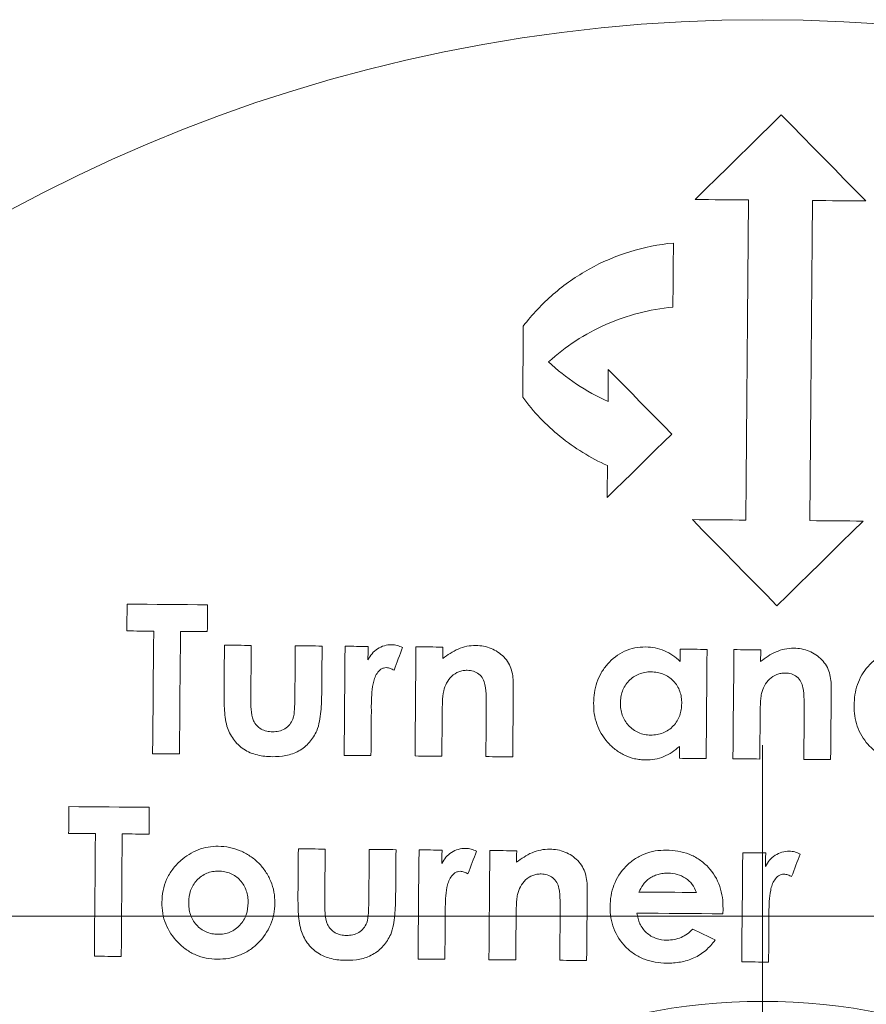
# Model space of a CAD drawing. Header units: millimetres. Extents: x 117 to 735, y -48 to 655.
# Tile 22 of 26: x 639 to 659, y 497 to 520. Entities that reach past the tile are written whole.
import ezdxf

# ---------------------------------------------------------------- set-up
doc = ezdxf.new("R2010")
doc.units = ezdxf.units.MM

# ---------------------------------------------------------------- blocks, each defined once
blk = doc.blocks.new('SW_CENTERMARKSYMBOL_6')
at = {"color": 0, "linetype": 'Continuous', "lineweight": 0}
blk.add_line((5, 0), (38.943, 0), dxfattribs=at)
blk = doc.blocks.new('SW_CENTERMARKSYMBOL_7')
at = {"color": 0, "linetype": 'Continuous', "lineweight": 0}
blk.add_line((0, 5), (0, 20), dxfattribs=at)

msp = doc.modelspace()

# ---------------------------------------------------------------- linework, layer by layer
at = {"color": 7, "linetype": 'Continuous', "lineweight": 15}
for p, q in [((647.483, 503.979), (647.482, 504.104)), ((656.798, 499.142), (656.797, 499.266))]:
    msp.add_line(p, q, dxfattribs=at)
at = {"color": 7, "linetype": 'Continuous', "lineweight": 15, "flags": 128}
for points in [[(657.086, 517.955), (656.835, 517.708), (656.584, 517.461), (656.332, 517.214), (656.08, 516.966), (655.828, 516.718), (655.575, 516.47), (655.322, 516.221), (655.069, 515.972)], [(659.069, 515.938), (658.82, 516.191), (658.571, 516.444), (658.323, 516.696), (658.075, 516.949), (657.827, 517.201), (657.58, 517.452), (657.333, 517.704), (657.086, 517.955)], [(655.069, 515.972), (655.225, 515.971), (655.381, 515.97), (655.538, 515.968), (655.694, 515.967), (655.85, 515.966), (656.006, 515.964), (656.163, 515.963), (656.319, 515.962)], [(656.319, 515.962), (656.311, 515.036), (656.303, 514.108), (656.294, 513.175), (656.286, 512.239), (656.278, 511.3), (656.27, 510.357), (656.262, 509.411), (656.253, 508.462)], [(657.753, 508.449), (657.762, 509.398), (657.77, 510.344), (657.778, 511.287), (657.786, 512.226), (657.794, 513.162), (657.803, 514.095), (657.811, 515.023), (657.819, 515.948)], [(657.819, 515.948), (657.975, 515.947), (658.131, 515.946), (658.287, 515.944), (658.444, 515.943), (658.6, 515.942), (658.756, 515.94), (658.912, 515.939), (659.069, 515.938)], [(654.547, 513.452), (654.548, 513.64), (654.55, 513.828), (654.552, 514.015), (654.553, 514.203), (654.555, 514.39), (654.557, 514.578), (654.558, 514.765), (654.56, 514.952)], [(651.043, 513.007), (651.041, 512.8), (651.039, 512.592), (651.037, 512.383), (651.036, 512.175), (651.034, 511.967), (651.032, 511.758), (651.03, 511.549), (651.028, 511.34)], [(653.034, 511.99), (653.033, 511.896), (653.032, 511.803), (653.032, 511.709), (653.031, 511.615), (653.03, 511.522), (653.029, 511.428), (653.028, 511.334), (653.027, 511.24)], [(654.521, 510.477), (654.334, 510.667), (654.148, 510.856), (653.962, 511.046), (653.776, 511.235), (653.59, 511.424), (653.405, 511.613), (653.219, 511.801), (653.034, 511.99)], [(653.008, 508.99), (653.197, 509.176), (653.387, 509.363), (653.576, 509.549), (653.765, 509.734), (653.954, 509.92), (654.143, 510.106), (654.332, 510.292), (654.521, 510.477)], [(653.014, 509.74), (653.014, 509.646), (653.013, 509.553), (653.012, 509.459), (653.011, 509.365), (653.01, 509.272), (653.009, 509.178), (653.009, 509.084), (653.008, 508.99)], [(655.003, 508.473), (655.25, 508.221), (655.498, 507.97), (655.745, 507.718), (655.993, 507.466), (656.241, 507.213), (656.489, 506.961), (656.737, 506.708), (656.986, 506.455)], [(656.253, 508.462), (656.097, 508.463), (655.941, 508.465), (655.785, 508.466), (655.628, 508.467), (655.472, 508.469), (655.316, 508.47), (655.16, 508.471), (655.003, 508.473)], [(656.986, 506.455), (657.239, 506.704), (657.491, 506.952), (657.744, 507.2), (657.996, 507.448), (658.248, 507.696), (658.5, 507.943), (658.752, 508.191), (659.003, 508.438)], [(659.003, 508.438), (658.847, 508.439), (658.691, 508.441), (658.535, 508.442), (658.378, 508.443), (658.222, 508.445), (658.066, 508.446), (657.91, 508.447), (657.753, 508.449)], [(641.761, 506.494), (641.76, 506.415), (641.76, 506.337), (641.759, 506.258), (641.758, 506.18), (641.758, 506.101), (641.757, 506.023), (641.756, 505.944), (641.756, 505.866)], [(643.646, 506.477), (643.41, 506.479), (643.174, 506.481), (642.938, 506.483), (642.702, 506.485), (642.467, 506.488), (642.231, 506.49), (641.996, 506.492), (641.761, 506.494)], [(643.64, 505.849), (643.641, 505.928), (643.641, 506.006), (643.642, 506.085), (643.643, 506.163), (643.643, 506.242), (643.644, 506.32), (643.645, 506.399), (643.646, 506.477)], [(641.756, 505.866), (641.834, 505.865), (641.912, 505.864), (641.991, 505.863), (642.07, 505.863), (642.148, 505.862), (642.227, 505.861), (642.305, 505.861), (642.384, 505.86)], [(642.384, 505.86), (642.381, 505.502), (642.377, 505.144), (642.374, 504.786), (642.371, 504.427), (642.368, 504.068), (642.365, 503.708), (642.362, 503.349), (642.359, 502.988)], [(642.987, 502.983), (642.99, 503.343), (642.993, 503.703), (642.996, 504.062), (642.999, 504.422), (643.002, 504.78), (643.006, 505.139), (643.009, 505.497), (643.012, 505.855)], [(643.012, 505.855), (643.09, 505.854), (643.169, 505.853), (643.247, 505.852), (643.326, 505.852), (643.404, 505.851), (643.483, 505.85), (643.561, 505.85), (643.64, 505.849)], [(644.041, 505.531), (644.04, 505.4), (644.039, 505.268), (644.038, 505.136), (644.037, 505.004), (644.035, 504.871), (644.034, 504.739), (644.033, 504.607), (644.032, 504.475)], [(644.669, 505.526), (644.591, 505.527), (644.512, 505.527), (644.434, 505.528), (644.355, 505.529), (644.277, 505.529), (644.198, 505.53), (644.12, 505.531), (644.041, 505.531)], [(644.659, 504.298), (644.66, 504.452), (644.661, 504.606), (644.663, 504.759), (644.664, 504.913), (644.665, 505.066), (644.667, 505.219), (644.668, 505.373), (644.669, 505.526)], [(645.701, 505.517), (645.7, 505.361), (645.699, 505.205), (645.697, 505.049), (645.696, 504.893), (645.695, 504.737), (645.693, 504.581), (645.692, 504.425), (645.69, 504.268)], [(646.33, 505.511), (646.251, 505.512), (646.172, 505.513), (646.094, 505.514), (646.015, 505.514), (645.937, 505.515), (645.858, 505.516), (645.78, 505.516), (645.701, 505.517)], [(646.32, 504.437), (646.321, 504.571), (646.322, 504.706), (646.324, 504.84), (646.325, 504.975), (646.326, 505.109), (646.327, 505.243), (646.328, 505.377), (646.33, 505.511)], [(646.868, 505.507), (646.865, 505.188), (646.862, 504.869), (646.86, 504.55), (646.857, 504.23), (646.854, 503.91), (646.851, 503.59), (646.848, 503.27), (646.846, 502.949)], [(647.406, 505.502), (647.339, 505.503), (647.272, 505.503), (647.204, 505.504), (647.137, 505.504), (647.07, 505.505), (647.003, 505.506), (646.935, 505.506), (646.868, 505.507)], [(647.404, 505.187), (647.404, 505.227), (647.404, 505.266), (647.405, 505.305), (647.405, 505.345), (647.405, 505.384), (647.406, 505.423), (647.406, 505.463), (647.406, 505.502)], [(648.014, 504.946), (648.039, 505.013), (648.064, 505.079), (648.089, 505.145), (648.114, 505.212), (648.139, 505.278), (648.164, 505.344), (648.189, 505.411), (648.214, 505.477)], [(648.528, 505.492), (648.525, 505.174), (648.523, 504.855), (648.52, 504.535), (648.517, 504.216), (648.514, 503.896), (648.511, 503.576), (648.509, 503.255), (648.506, 502.935)], [(649.156, 505.487), (649.078, 505.488), (648.999, 505.488), (648.921, 505.489), (648.842, 505.49), (648.764, 505.49), (648.685, 505.491), (648.607, 505.492), (648.528, 505.492)], [(649.154, 505.216), (649.154, 505.25), (649.155, 505.284), (649.155, 505.318), (649.155, 505.352), (649.155, 505.385), (649.156, 505.419), (649.156, 505.453), (649.156, 505.487)], [(654.72, 505.438), (654.72, 505.402), (654.72, 505.366), (654.719, 505.33), (654.719, 505.294), (654.719, 505.258), (654.718, 505.222), (654.718, 505.186), (654.718, 505.15)], [(655.348, 505.433), (655.27, 505.433), (655.191, 505.434), (655.113, 505.435), (655.034, 505.436), (654.956, 505.436), (654.877, 505.437), (654.799, 505.438), (654.72, 505.438)], [(655.326, 502.875), (655.329, 503.196), (655.332, 503.516), (655.334, 503.836), (655.337, 504.156), (655.34, 504.476), (655.343, 504.795), (655.346, 505.114), (655.348, 505.433)], [(655.977, 505.427), (655.974, 505.109), (655.971, 504.79), (655.968, 504.47), (655.965, 504.151), (655.963, 503.831), (655.96, 503.511), (655.957, 503.19), (655.954, 502.87)], [(656.605, 505.422), (656.526, 505.422), (656.448, 505.423), (656.369, 505.424), (656.291, 505.425), (656.212, 505.425), (656.134, 505.426), (656.055, 505.427), (655.977, 505.427)], [(656.602, 505.151), (656.603, 505.185), (656.603, 505.219), (656.603, 505.253), (656.604, 505.287), (656.604, 505.32), (656.604, 505.354), (656.604, 505.388), (656.605, 505.422)], [(650.794, 502.915), (650.796, 503.125), (650.798, 503.335), (650.8, 503.544), (650.802, 503.754), (650.803, 503.964), (650.805, 504.173), (650.807, 504.383), (650.809, 504.592)], [(658.243, 502.85), (658.244, 503.06), (658.246, 503.27), (658.248, 503.479), (658.25, 503.689), (658.252, 503.899), (658.254, 504.108), (658.255, 504.318), (658.257, 504.527)], [(647.474, 502.944), (647.475, 503.073), (647.476, 503.203), (647.477, 503.332), (647.478, 503.462), (647.479, 503.591), (647.481, 503.721), (647.482, 503.85), (647.483, 503.979)], [(649.134, 502.929), (649.135, 503.057), (649.136, 503.184), (649.137, 503.311), (649.138, 503.439), (649.14, 503.566), (649.141, 503.693), (649.142, 503.82), (649.143, 503.947)], [(650.176, 504.031), (650.175, 503.892), (650.173, 503.753), (650.172, 503.615), (650.171, 503.476), (650.17, 503.337), (650.168, 503.198), (650.167, 503.059), (650.166, 502.92)], [(656.582, 502.864), (656.584, 502.992), (656.585, 503.119), (656.586, 503.246), (656.587, 503.374), (656.588, 503.501), (656.589, 503.628), (656.59, 503.755), (656.591, 503.882)], [(657.624, 503.966), (657.623, 503.827), (657.622, 503.688), (657.621, 503.55), (657.619, 503.411), (657.618, 503.272), (657.617, 503.133), (657.616, 502.994), (657.614, 502.855)], [(654.7, 503.16), (654.7, 503.125), (654.7, 503.09), (654.699, 503.055), (654.699, 503.02), (654.699, 502.985), (654.699, 502.95), (654.698, 502.916), (654.698, 502.881)], [(642.359, 502.988), (642.437, 502.988), (642.516, 502.987), (642.594, 502.986), (642.673, 502.986), (642.751, 502.985), (642.83, 502.984), (642.908, 502.984), (642.987, 502.983)], [(646.846, 502.949), (646.924, 502.948), (647.003, 502.948), (647.081, 502.947), (647.16, 502.946), (647.238, 502.946), (647.317, 502.945), (647.395, 502.944), (647.474, 502.944)], [(648.506, 502.935), (648.584, 502.934), (648.663, 502.933), (648.741, 502.933), (648.82, 502.932), (648.898, 502.931), (648.977, 502.931), (649.055, 502.93), (649.134, 502.929)], [(650.166, 502.92), (650.245, 502.92), (650.323, 502.919), (650.402, 502.918), (650.48, 502.917), (650.559, 502.917), (650.637, 502.916), (650.716, 502.915), (650.794, 502.915)], [(654.698, 502.881), (654.776, 502.88), (654.855, 502.879), (654.933, 502.879), (655.012, 502.878), (655.091, 502.877), (655.169, 502.877), (655.248, 502.876), (655.326, 502.875)], [(655.954, 502.87), (656.033, 502.869), (656.111, 502.868), (656.19, 502.868), (656.268, 502.867), (656.347, 502.866), (656.425, 502.866), (656.504, 502.865), (656.582, 502.864)], [(657.614, 502.855), (657.693, 502.855), (657.772, 502.854), (657.85, 502.853), (657.929, 502.852), (658.007, 502.852), (658.086, 502.851), (658.164, 502.85), (658.243, 502.85)], [(640.397, 501.749), (640.396, 501.671), (640.395, 501.592), (640.395, 501.514), (640.394, 501.435), (640.393, 501.357), (640.392, 501.278), (640.392, 501.2), (640.391, 501.121)], [(642.281, 501.733), (642.045, 501.735), (641.809, 501.737), (641.574, 501.739), (641.338, 501.741), (641.102, 501.743), (640.867, 501.745), (640.632, 501.747), (640.397, 501.749)], [(642.276, 501.105), (642.276, 501.183), (642.277, 501.262), (642.278, 501.34), (642.278, 501.419), (642.279, 501.497), (642.28, 501.576), (642.28, 501.654), (642.281, 501.733)], [(640.391, 501.121), (640.47, 501.12), (640.548, 501.12), (640.627, 501.119), (640.705, 501.118), (640.784, 501.118), (640.862, 501.117), (640.941, 501.116), (641.019, 501.116)], [(641.019, 501.116), (641.016, 500.758), (641.013, 500.399), (641.01, 500.041), (641.007, 499.682), (641.004, 499.323), (641, 498.963), (640.997, 498.604), (640.994, 498.244)], [(641.622, 498.238), (641.626, 498.598), (641.629, 498.958), (641.632, 499.317), (641.635, 499.676), (641.638, 500.035), (641.641, 500.394), (641.644, 500.752), (641.647, 501.11)], [(641.647, 501.11), (641.726, 501.109), (641.804, 501.109), (641.883, 501.108), (641.961, 501.107), (642.04, 501.107), (642.119, 501.106), (642.197, 501.105), (642.276, 501.105)], [(645.773, 500.76), (645.772, 500.628), (645.77, 500.496), (645.769, 500.364), (645.768, 500.232), (645.767, 500.1), (645.766, 499.968), (645.765, 499.836), (645.764, 499.703)], [(646.401, 500.755), (646.322, 500.755), (646.244, 500.756), (646.165, 500.757), (646.087, 500.757), (646.008, 500.758), (645.93, 500.759), (645.851, 500.759), (645.773, 500.76)], [(646.39, 499.527), (646.392, 499.681), (646.393, 499.834), (646.394, 499.988), (646.396, 500.141), (646.397, 500.295), (646.398, 500.448), (646.4, 500.601), (646.401, 500.755)], [(647.433, 500.745), (647.432, 500.59), (647.43, 500.434), (647.429, 500.278), (647.428, 500.122), (647.426, 499.965), (647.425, 499.809), (647.423, 499.653), (647.422, 499.497)], [(648.061, 500.74), (647.983, 500.741), (647.904, 500.741), (647.826, 500.742), (647.747, 500.743), (647.668, 500.743), (647.59, 500.744), (647.511, 500.745), (647.433, 500.745)], [(648.052, 499.665), (648.053, 499.8), (648.054, 499.934), (648.055, 500.069), (648.056, 500.203), (648.058, 500.337), (648.059, 500.472), (648.06, 500.606), (648.061, 500.74)], [(648.6, 500.735), (648.597, 500.416), (648.594, 500.097), (648.591, 499.778), (648.588, 499.458), (648.586, 499.138), (648.583, 498.818), (648.58, 498.498), (648.577, 498.178)], [(649.138, 500.731), (649.071, 500.731), (649.003, 500.732), (648.936, 500.732), (648.869, 500.733), (648.801, 500.734), (648.734, 500.734), (648.667, 500.735), (648.6, 500.735)], [(649.135, 500.416), (649.136, 500.455), (649.136, 500.495), (649.136, 500.534), (649.137, 500.573), (649.137, 500.613), (649.137, 500.652), (649.138, 500.691), (649.138, 500.731)], [(649.746, 500.175), (649.771, 500.241), (649.796, 500.308), (649.821, 500.374), (649.846, 500.44), (649.871, 500.506), (649.896, 500.573), (649.921, 500.639), (649.946, 500.705)], [(650.26, 500.721), (650.257, 500.402), (650.254, 500.083), (650.251, 499.763), (650.249, 499.444), (650.246, 499.124), (650.243, 498.804), (650.24, 498.484), (650.237, 498.163)], [(650.888, 500.715), (650.809, 500.716), (650.731, 500.717), (650.652, 500.717), (650.574, 500.718), (650.495, 500.719), (650.417, 500.719), (650.338, 500.72), (650.26, 500.721)], [(650.886, 500.445), (650.886, 500.479), (650.886, 500.512), (650.886, 500.546), (650.887, 500.58), (650.887, 500.614), (650.887, 500.648), (650.888, 500.682), (650.888, 500.715)], [(656.183, 500.669), (656.18, 500.35), (656.177, 500.031), (656.174, 499.712), (656.171, 499.392), (656.169, 499.072), (656.166, 498.752), (656.163, 498.432), (656.16, 498.112)], [(656.721, 500.664), (656.654, 500.665), (656.586, 500.666), (656.519, 500.666), (656.452, 500.667), (656.385, 500.667), (656.317, 500.668), (656.25, 500.669), (656.183, 500.669)], [(656.718, 500.35), (656.719, 500.389), (656.719, 500.428), (656.719, 500.468), (656.72, 500.507), (656.72, 500.546), (656.72, 500.586), (656.721, 500.625), (656.721, 500.664)], [(657.329, 500.109), (657.354, 500.175), (657.379, 500.241), (657.404, 500.308), (657.429, 500.374), (657.454, 500.44), (657.479, 500.507), (657.504, 500.573), (657.529, 500.639)], [(652.526, 498.143), (652.528, 498.353), (652.529, 498.563), (652.531, 498.773), (652.533, 498.982), (652.535, 499.192), (652.537, 499.402), (652.539, 499.611), (652.54, 499.82)], [(655.098, 499.736), (654.929, 499.738), (654.761, 499.739), (654.593, 499.741), (654.424, 499.742), (654.256, 499.744), (654.088, 499.745), (653.92, 499.747), (653.751, 499.748)], [(649.205, 498.172), (649.207, 498.302), (649.208, 498.431), (649.209, 498.561), (649.21, 498.69), (649.211, 498.82), (649.212, 498.949), (649.213, 499.078), (649.214, 499.208)], [(649.214, 499.208), (649.214, 499.223), (649.214, 499.239), (649.214, 499.255), (649.214, 499.27), (649.214, 499.286), (649.214, 499.301), (649.214, 499.317), (649.213, 499.333)], [(651.907, 499.259), (651.906, 499.121), (651.905, 498.982), (651.904, 498.843), (651.902, 498.704), (651.901, 498.565), (651.9, 498.427), (651.899, 498.288), (651.898, 498.149)], [(653.702, 499.255), (653.954, 499.253), (654.206, 499.25), (654.458, 499.248), (654.711, 499.246), (654.963, 499.244), (655.215, 499.242), (655.467, 499.239), (655.719, 499.237)], [(655.719, 499.237), (655.72, 499.252), (655.72, 499.267), (655.72, 499.282), (655.721, 499.296), (655.721, 499.311), (655.722, 499.326), (655.722, 499.341), (655.722, 499.356)], [(650.866, 498.158), (650.867, 498.285), (650.868, 498.412), (650.869, 498.54), (650.87, 498.667), (650.871, 498.794), (650.872, 498.921), (650.873, 499.049), (650.875, 499.176)], [(656.788, 498.106), (656.79, 498.236), (656.791, 498.365), (656.792, 498.495), (656.793, 498.624), (656.794, 498.754), (656.795, 498.883), (656.796, 499.012), (656.798, 499.142)], [(655.537, 498.626), (655.471, 498.658), (655.406, 498.69), (655.34, 498.722), (655.275, 498.753), (655.209, 498.785), (655.144, 498.817), (655.078, 498.849), (655.013, 498.881)], [(640.994, 498.244), (641.073, 498.243), (641.151, 498.243), (641.23, 498.242), (641.308, 498.241), (641.387, 498.24), (641.465, 498.24), (641.544, 498.239), (641.622, 498.238)], [(648.577, 498.178), (648.656, 498.177), (648.734, 498.176), (648.813, 498.176), (648.891, 498.175), (648.97, 498.174), (649.048, 498.174), (649.127, 498.173), (649.205, 498.172)], [(650.237, 498.163), (650.316, 498.163), (650.394, 498.162), (650.473, 498.161), (650.551, 498.16), (650.63, 498.16), (650.709, 498.159), (650.787, 498.158), (650.866, 498.158)], [(651.898, 498.149), (651.976, 498.148), (652.055, 498.147), (652.133, 498.147), (652.212, 498.146), (652.29, 498.145), (652.369, 498.145), (652.447, 498.144), (652.526, 498.143)], [(656.16, 498.112), (656.239, 498.111), (656.317, 498.11), (656.396, 498.109), (656.474, 498.109), (656.553, 498.108), (656.631, 498.107), (656.71, 498.107), (656.788, 498.106)]]:
    msp.add_lwpolyline(points, dxfattribs=at)
at = {"color": 7, "linetype": 'Continuous', "lineweight": 15}
for radius in [37, 14]:
    msp.add_circle((656.647, 483.186), radius, dxfattribs=at)
for points, knots in [([(654.56, 514.952), (654.21, 514.92), (653.87, 514.852), (653.21, 514.648), (652.886, 514.509), (652.285, 514.175), (652.005, 513.979), (651.485, 513.529), (651.25, 513.279), (651.043, 513.007)], [0, 0, 0, 0, 0.25, 0.25, 0.5, 0.5, 0.75, 0.75, 1, 1, 1, 1]), ([(651.636, 512.169), (652.034, 512.531), (652.481, 512.824), (653.478, 513.265), (654.001, 513.402), (654.547, 513.452)], [0, 0, 0, 0, 0.5, 0.5, 1, 1, 1, 1]), ([(651.028, 511.34), (651.281, 510.997), (651.573, 510.69), (652.073, 510.286), (652.251, 510.159), (652.621, 509.932), (652.814, 509.83), (653.014, 509.74)], [0, 0, 0, 0, 0.5, 0.5, 0.75, 0.75, 1, 1, 1, 1]), ([(647.959, 505.542), (647.9, 505.541), (647.843, 505.535), (647.731, 505.503), (647.677, 505.478), (647.58, 505.415), (647.536, 505.376), (647.461, 505.288), (647.432, 505.238), (647.404, 505.187)], [0, 0, 0, 0, 0.25, 0.25, 0.5, 0.5, 0.75, 0.75, 1, 1, 1, 1]), ([(648.214, 505.477), (648.174, 505.495), (648.133, 505.512), (648.048, 505.535), (648.003, 505.54), (647.959, 505.542)], [0, 0, 0, 0, 0.5, 0.5, 1, 1, 1, 1]), ([(649.931, 505.525), (649.859, 505.524), (649.789, 505.519), (649.648, 505.49), (649.58, 505.469), (649.386, 505.385), (649.267, 505.303), (649.154, 505.216)], [0, 0, 0, 0, 0.25, 0.25, 0.5, 0.5, 1, 1, 1, 1]), ([(650.587, 505.256), (650.543, 505.297), (650.498, 505.337), (650.397, 505.405), (650.344, 505.433), (650.232, 505.479), (650.173, 505.497), (650.053, 505.519), (649.992, 505.523), (649.931, 505.525)], [0, 0, 0, 0, 0.25, 0.25, 0.5, 0.5, 0.75, 0.75, 1, 1, 1, 1]), ([(653.909, 505.49), (653.824, 505.489), (653.74, 505.484), (653.575, 505.45), (653.493, 505.424), (653.263, 505.319), (653.128, 505.213), (652.961, 505.026), (652.911, 504.958), (652.828, 504.813), (652.794, 504.738), (652.741, 504.581), (652.721, 504.5), (652.696, 504.337), (652.693, 504.255), (652.69, 504.172)], [0, 0, 0, 0, 0.125, 0.125, 0.25, 0.25, 0.5, 0.5, 0.625, 0.625, 0.75, 0.75, 0.875, 0.875, 1, 1, 1, 1]), ([(654.718, 505.15), (654.663, 505.201), (654.607, 505.251), (654.483, 505.335), (654.418, 505.372), (654.281, 505.43), (654.208, 505.452), (654.061, 505.482), (653.985, 505.488), (653.909, 505.49)], [0, 0, 0, 0, 0.25, 0.25, 0.5, 0.5, 0.75, 0.75, 1, 1, 1, 1]), ([(657.379, 505.46), (657.307, 505.459), (657.236, 505.454), (657.095, 505.424), (657.028, 505.403), (656.833, 505.319), (656.715, 505.237), (656.602, 505.151)], [0, 0, 0, 0, 0.25, 0.25, 0.5, 0.5, 1, 1, 1, 1]), ([(658.035, 505.191), (657.991, 505.232), (657.946, 505.272), (657.845, 505.34), (657.792, 505.369), (657.68, 505.414), (657.621, 505.432), (657.501, 505.454), (657.44, 505.458), (657.379, 505.46)], [0, 0, 0, 0, 0.25, 0.25, 0.5, 0.5, 0.75, 0.75, 1, 1, 1, 1]), ([(660.012, 505.437), (659.926, 505.436), (659.842, 505.431), (659.676, 505.397), (659.594, 505.37), (659.365, 505.266), (659.23, 505.159), (659.008, 504.912), (658.924, 504.764), (658.844, 504.53), (658.824, 504.448), (658.799, 504.285), (658.795, 504.202), (658.792, 504.119)], [0, 0, 0, 0, 0.125, 0.125, 0.25, 0.25, 0.5, 0.5, 0.75, 0.75, 0.875, 0.875, 1, 1, 1, 1]), ([(650.809, 504.592), (650.808, 504.652), (650.807, 504.712), (650.793, 504.831), (650.781, 504.89), (650.748, 505.004), (650.725, 505.059), (650.666, 505.164), (650.628, 505.211), (650.587, 505.256)], [0, 0, 0, 0, 0.25, 0.25, 0.5, 0.5, 0.75, 0.75, 1, 1, 1, 1]), ([(658.257, 504.527), (658.257, 504.587), (658.255, 504.646), (658.242, 504.765), (658.23, 504.824), (658.197, 504.938), (658.174, 504.993), (658.115, 505.098), (658.077, 505.146), (658.035, 505.191)], [0, 0, 0, 0, 0.25, 0.25, 0.5, 0.5, 0.75, 0.75, 1, 1, 1, 1]), ([(647.482, 504.104), (647.484, 504.278), (647.49, 504.454), (647.531, 504.668), (647.542, 504.71), (647.571, 504.793), (647.592, 504.833), (647.641, 504.906), (647.67, 504.941), (647.726, 504.978), (647.746, 504.988), (647.789, 505.002), (647.812, 505.004), (647.834, 505.005)], [0, 0, 0, 0, 0.5, 0.5, 0.625, 0.625, 0.75, 0.75, 0.875, 0.875, 0.9375, 0.9375, 1, 1, 1, 1]), ([(647.834, 505.005), (647.85, 505.004), (647.866, 505.002), (647.881, 504.999), (647.897, 504.996), (647.912, 504.991), (647.927, 504.986), (647.942, 504.98), (647.957, 504.974), (647.971, 504.967), (647.986, 504.961), (648, 504.953), (648.014, 504.946)], [0, 0, 0, 0, 0.0000481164, 0.0000481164, 0.0000481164, 0.0000963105, 0.0000963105, 0.0000963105, 0.000144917, 0.000144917, 0.000144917, 0.0001936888, 0.0001936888, 0.0001936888, 0.0001936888]), ([(649.177, 504.462), (649.195, 504.524), (649.215, 504.587), (649.277, 504.702), (649.317, 504.757), (649.414, 504.848), (649.471, 504.885), (649.564, 504.921), (649.597, 504.93), (649.663, 504.941), (649.697, 504.942), (649.73, 504.943)], [0, 0, 0, 0, 0.25, 0.25, 0.5, 0.5, 0.75, 0.75, 0.875, 0.875, 1, 1, 1, 1]), ([(649.73, 504.943), (649.779, 504.941), (649.828, 504.937), (649.921, 504.907), (649.965, 504.884), (650.078, 504.791), (650.125, 504.701), (650.165, 504.512), (650.169, 504.416), (650.176, 504.223), (650.176, 504.127), (650.176, 504.031)], [0, 0, 0, 0, 0.125, 0.125, 0.25, 0.25, 0.5, 0.5, 0.75, 0.75, 1, 1, 1, 1]), ([(653.318, 504.177), (653.32, 504.223), (653.322, 504.27), (653.337, 504.362), (653.349, 504.407), (653.396, 504.541), (653.447, 504.623), (653.581, 504.762), (653.661, 504.818), (653.796, 504.873), (653.842, 504.886), (653.938, 504.903), (653.987, 504.905), (654.036, 504.906)], [0, 0, 0, 0, 0.125, 0.125, 0.25, 0.25, 0.5, 0.5, 0.75, 0.75, 0.875, 0.875, 1, 1, 1, 1]), ([(654.036, 504.906), (654.085, 504.904), (654.134, 504.901), (654.229, 504.884), (654.276, 504.871), (654.412, 504.817), (654.492, 504.761), (654.627, 504.622), (654.679, 504.539), (654.726, 504.403), (654.738, 504.357), (654.751, 504.263), (654.753, 504.214), (654.754, 504.166)], [0, 0, 0, 0, 0.125, 0.125, 0.25, 0.25, 0.5, 0.5, 0.75, 0.75, 0.875, 0.875, 1, 1, 1, 1]), ([(656.625, 504.397), (656.643, 504.46), (656.664, 504.522), (656.725, 504.637), (656.765, 504.691), (656.861, 504.782), (656.918, 504.82), (657.011, 504.856), (657.044, 504.865), (657.111, 504.875), (657.145, 504.877), (657.178, 504.878)], [0, 0, 0, 0, 0.25, 0.25, 0.5, 0.5, 0.75, 0.75, 0.875, 0.875, 1, 1, 1, 1]), ([(657.178, 504.878), (657.228, 504.876), (657.277, 504.872), (657.37, 504.842), (657.414, 504.819), (657.528, 504.725), (657.574, 504.634), (657.613, 504.445), (657.618, 504.349), (657.624, 504.158), (657.625, 504.062), (657.624, 503.966)], [0, 0, 0, 0, 0.125, 0.125, 0.25, 0.25, 0.5, 0.5, 0.75, 0.75, 1, 1, 1, 1]), ([(644.032, 504.475), (644.032, 504.334), (644.032, 504.193), (644.048, 503.911), (644.061, 503.77), (644.101, 503.635)], [0, 0, 0, 0, 0.5, 0.5, 1, 1, 1, 1]), ([(645.168, 503.502), (645.121, 503.504), (645.075, 503.507), (644.987, 503.528), (644.942, 503.543), (644.824, 503.61), (644.761, 503.681), (644.685, 503.844), (644.673, 503.936), (644.66, 504.117), (644.658, 504.207), (644.659, 504.298)], [0, 0, 0, 0, 0.125, 0.125, 0.25, 0.25, 0.5, 0.5, 0.75, 0.75, 1, 1, 1, 1]), ([(645.69, 504.268), (645.689, 504.19), (645.687, 504.111), (645.677, 503.953), (645.671, 503.873), (645.643, 503.798)], [0, 0, 0, 0, 0.5, 0.5, 1, 1, 1, 1]), ([(646.204, 503.528), (646.262, 503.672), (646.286, 503.825), (646.313, 504.131), (646.318, 504.284), (646.32, 504.437)], [0, 0, 0, 0, 0.5, 0.5, 1, 1, 1, 1]), ([(649.143, 503.947), (649.144, 504.033), (649.145, 504.119), (649.154, 504.291), (649.157, 504.377), (649.177, 504.462)], [0, 0, 0, 0, 0.5, 0.5, 1, 1, 1, 1]), ([(656.591, 503.882), (656.593, 503.968), (656.593, 504.054), (656.598, 504.14), (656.6, 504.183), (656.602, 504.226), (656.606, 504.268), (656.61, 504.311), (656.616, 504.354), (656.625, 504.397)], [0, 0, 0, 0, 0.0002644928, 0.0002644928, 0.0002644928, 0.0003970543, 0.0003970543, 0.0003970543, 0.0005303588, 0.0005303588, 0.0005303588, 0.0005303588]), ([(652.69, 504.172), (652.691, 504.089), (652.694, 504.007), (652.718, 503.845), (652.738, 503.765), (652.82, 503.529), (652.905, 503.385), (653.072, 503.198), (653.132, 503.14), (653.264, 503.037), (653.336, 502.992), (653.488, 502.918), (653.568, 502.891), (653.693, 502.862), (653.735, 502.854), (653.82, 502.845), (653.862, 502.844), (653.905, 502.843)], [0, 0, 0, 0, 0.125, 0.125, 0.25, 0.25, 0.5, 0.5, 0.625, 0.625, 0.75, 0.75, 0.875, 0.875, 0.9375, 0.9375, 1, 1, 1, 1]), ([(654.026, 503.425), (653.977, 503.427), (653.929, 503.43), (653.834, 503.449), (653.787, 503.463), (653.653, 503.522), (653.574, 503.58), (653.476, 503.686), (653.447, 503.723), (653.398, 503.806), (653.378, 503.85), (653.346, 503.939), (653.334, 503.986), (653.321, 504.081), (653.319, 504.129), (653.318, 504.177)], [0, 0, 0, 0, 0.125, 0.125, 0.25, 0.25, 0.5, 0.5, 0.625, 0.625, 0.75, 0.75, 0.875, 0.875, 1, 1, 1, 1]), ([(654.754, 504.166), (654.752, 504.118), (654.75, 504.071), (654.736, 503.977), (654.724, 503.931), (654.676, 503.795), (654.625, 503.711), (654.523, 503.605), (654.487, 503.573), (654.407, 503.518), (654.362, 503.495), (654.271, 503.458), (654.224, 503.444), (654.126, 503.428), (654.076, 503.426), (654.026, 503.425)], [0, 0, 0, 0, 0.125, 0.125, 0.25, 0.25, 0.5, 0.5, 0.625, 0.625, 0.75, 0.75, 0.875, 0.875, 1, 1, 1, 1]), ([(658.792, 504.119), (658.793, 504.036), (658.796, 503.954), (658.82, 503.793), (658.84, 503.713), (658.922, 503.477), (659.007, 503.332), (659.175, 503.144), (659.235, 503.086), (659.367, 502.983), (659.441, 502.938), (659.592, 502.864), (659.671, 502.837), (659.795, 502.809), (659.837, 502.801), (659.922, 502.792), (659.965, 502.791), (660.008, 502.789)], [0, 0, 0, 0, 0.125, 0.125, 0.25, 0.25, 0.5, 0.5, 0.625, 0.625, 0.75, 0.75, 0.875, 0.875, 0.9375, 0.9375, 1, 1, 1, 1]), ([(644.101, 503.635), (644.119, 503.581), (644.139, 503.527), (644.188, 503.426), (644.217, 503.377), (644.316, 503.238), (644.399, 503.157), (644.591, 503.03), (644.7, 502.987), (644.926, 502.93), (645.043, 502.921), (645.161, 502.919)], [0, 0, 0, 0, 0.125, 0.125, 0.25, 0.25, 0.5, 0.5, 0.75, 0.75, 1, 1, 1, 1]), ([(645.643, 503.798), (645.623, 503.753), (645.601, 503.709), (645.538, 503.632), (645.5, 503.598), (645.413, 503.546), (645.366, 503.528), (645.268, 503.506), (645.218, 503.504), (645.168, 503.502)], [0, 0, 0, 0, 0.25, 0.25, 0.5, 0.5, 0.75, 0.75, 1, 1, 1, 1]), ([(645.161, 502.919), (645.268, 502.92), (645.374, 502.926), (645.584, 502.967), (645.688, 503.003), (645.876, 503.107), (645.961, 503.177), (646.103, 503.337), (646.158, 503.431), (646.204, 503.528)], [0, 0, 0, 0, 0.25, 0.25, 0.5, 0.5, 0.75, 0.75, 1, 1, 1, 1]), ([(653.905, 502.843), (653.979, 502.844), (654.052, 502.847), (654.198, 502.874), (654.268, 502.894), (654.402, 502.949), (654.467, 502.985), (654.589, 503.066), (654.645, 503.112), (654.7, 503.16)], [0, 0, 0, 0, 0.25, 0.25, 0.5, 0.5, 0.75, 0.75, 1, 1, 1, 1]), ([(643.896, 500.821), (643.816, 500.82), (643.736, 500.816), (643.578, 500.788), (643.501, 500.767), (643.352, 500.71), (643.28, 500.673), (643.143, 500.588), (643.08, 500.538), (643.018, 500.486)], [0, 0, 0, 0, 0.25, 0.25, 0.5, 0.5, 0.75, 0.75, 1, 1, 1, 1]), ([(645.223, 499.488), (645.222, 499.576), (645.217, 499.663), (645.185, 499.833), (645.159, 499.917), (645.093, 500.078), (645.052, 500.155), (644.957, 500.299), (644.902, 500.368), (644.779, 500.49), (644.712, 500.544), (644.566, 500.64), (644.489, 500.682), (644.328, 500.749), (644.246, 500.776), (644.073, 500.811), (643.984, 500.819), (643.896, 500.821)], [0, 0, 0, 0, 0.125, 0.125, 0.25, 0.25, 0.375, 0.375, 0.5, 0.5, 0.625, 0.625, 0.75, 0.75, 0.875, 0.875, 1, 1, 1, 1]), ([(649.69, 500.771), (649.632, 500.769), (649.574, 500.764), (649.463, 500.731), (649.409, 500.707), (649.312, 500.644), (649.268, 500.605), (649.193, 500.517), (649.163, 500.467), (649.135, 500.416)], [0, 0, 0, 0, 0.25, 0.25, 0.5, 0.5, 0.75, 0.75, 1, 1, 1, 1]), ([(649.946, 500.705), (649.905, 500.723), (649.865, 500.741), (649.779, 500.764), (649.735, 500.768), (649.69, 500.771)], [0, 0, 0, 0, 0.5, 0.5, 1, 1, 1, 1]), ([(651.662, 500.753), (651.591, 500.752), (651.52, 500.747), (651.38, 500.718), (651.312, 500.697), (651.117, 500.614), (650.999, 500.531), (650.886, 500.445)], [0, 0, 0, 0, 0.25, 0.25, 0.5, 0.5, 1, 1, 1, 1]), ([(652.318, 500.484), (652.274, 500.526), (652.229, 500.566), (652.128, 500.634), (652.075, 500.662), (651.963, 500.708), (651.904, 500.725), (651.784, 500.748), (651.723, 500.751), (651.662, 500.753)], [0, 0, 0, 0, 0.25, 0.25, 0.5, 0.5, 0.75, 0.75, 1, 1, 1, 1]), ([(654.392, 500.73), (654.304, 500.729), (654.217, 500.724), (654.045, 500.695), (653.96, 500.672), (653.796, 500.606), (653.719, 500.566), (653.575, 500.468), (653.508, 500.411), (653.325, 500.223), (653.228, 500.074), (653.136, 499.832), (653.113, 499.748), (653.083, 499.577), (653.078, 499.49), (653.075, 499.403)], [0, 0, 0, 0, 0.125, 0.125, 0.25, 0.25, 0.375, 0.375, 0.5, 0.5, 0.75, 0.75, 0.875, 0.875, 1, 1, 1, 1]), ([(655.722, 499.356), (655.721, 499.445), (655.719, 499.534), (655.693, 499.708), (655.674, 499.794), (655.588, 500.047), (655.494, 500.204), (655.308, 500.399), (655.24, 500.458), (655.091, 500.558), (655.009, 500.601), (654.842, 500.667), (654.754, 500.69), (654.575, 500.722), (654.484, 500.727), (654.392, 500.73)], [0, 0, 0, 0, 0.125, 0.125, 0.25, 0.25, 0.5, 0.5, 0.625, 0.625, 0.75, 0.75, 0.875, 0.875, 1, 1, 1, 1]), ([(657.273, 500.704), (657.215, 500.703), (657.157, 500.697), (657.046, 500.665), (656.991, 500.64), (656.895, 500.577), (656.85, 500.538), (656.776, 500.45), (656.746, 500.4), (656.718, 500.35)], [0, 0, 0, 0, 0.25, 0.25, 0.5, 0.5, 0.75, 0.75, 1, 1, 1, 1]), ([(657.529, 500.639), (657.488, 500.657), (657.447, 500.675), (657.361, 500.698), (657.317, 500.702), (657.273, 500.704)], [0, 0, 0, 0, 0.5, 0.5, 1, 1, 1, 1]), ([(643.018, 500.486), (642.95, 500.422), (642.885, 500.356), (642.772, 500.206), (642.725, 500.127), (642.65, 499.959), (642.622, 499.87), (642.585, 499.69), (642.579, 499.599), (642.576, 499.507)], [0, 0, 0, 0, 0.25, 0.25, 0.5, 0.5, 0.75, 0.75, 1, 1, 1, 1]), ([(652.54, 499.82), (652.54, 499.88), (652.539, 499.94), (652.525, 500.059), (652.513, 500.119), (652.48, 500.233), (652.457, 500.288), (652.397, 500.393), (652.359, 500.44), (652.318, 500.484)], [0, 0, 0, 0, 0.25, 0.25, 0.5, 0.5, 0.75, 0.75, 1, 1, 1, 1]), ([(643.204, 499.507), (643.206, 499.601), (643.218, 499.693), (643.281, 499.87), (643.329, 499.953), (643.46, 500.093), (643.539, 500.15), (643.67, 500.205), (643.715, 500.218), (643.809, 500.235), (643.857, 500.237), (643.905, 500.238)], [0, 0, 0, 0, 0.25, 0.25, 0.5, 0.5, 0.75, 0.75, 0.875, 0.875, 1, 1, 1, 1]), ([(643.905, 500.238), (643.952, 500.236), (644, 500.233), (644.093, 500.216), (644.138, 500.202), (644.27, 500.147), (644.348, 500.09), (644.475, 499.95), (644.523, 499.866), (644.569, 499.732), (644.58, 499.686), (644.593, 499.591), (644.595, 499.543), (644.595, 499.495)], [0, 0, 0, 0, 0.125, 0.125, 0.25, 0.25, 0.5, 0.5, 0.75, 0.75, 0.875, 0.875, 1, 1, 1, 1]), ([(649.213, 499.333), (649.216, 499.507), (649.222, 499.683), (649.263, 499.898), (649.274, 499.94), (649.303, 500.023), (649.324, 500.062), (649.373, 500.136), (649.402, 500.17), (649.458, 500.207), (649.478, 500.217), (649.521, 500.231), (649.543, 500.233), (649.566, 500.233)], [0, 0, 0, 0, 0.5, 0.5, 0.625, 0.625, 0.75, 0.75, 0.875, 0.875, 0.9375, 0.9375, 1, 1, 1, 1]), ([(649.566, 500.233), (649.582, 500.232), (649.598, 500.231), (649.613, 500.228), (649.629, 500.224), (649.644, 500.22), (649.659, 500.214), (649.689, 500.203), (649.717, 500.189), (649.746, 500.175)], [0, 0, 0, 0, 0.0000481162, 0.0000481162, 0.0000481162, 0.0000963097, 0.0000963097, 0.0000963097, 0.0001927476, 0.0001927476, 0.0001927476, 0.0001927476]), ([(650.908, 499.69), (650.927, 499.753), (650.947, 499.816), (651.009, 499.931), (651.049, 499.986), (651.146, 500.077), (651.203, 500.114), (651.296, 500.15), (651.329, 500.159), (651.395, 500.169), (651.428, 500.17), (651.462, 500.172)], [0, 0, 0, 0, 0.25, 0.25, 0.5, 0.5, 0.75, 0.75, 0.875, 0.875, 1, 1, 1, 1]), ([(651.462, 500.172), (651.511, 500.17), (651.559, 500.165), (651.652, 500.136), (651.696, 500.113), (651.809, 500.021), (651.856, 499.931), (651.896, 499.742), (651.901, 499.645), (651.907, 499.452), (651.908, 499.356), (651.907, 499.259)], [0, 0, 0, 0, 0.125, 0.125, 0.25, 0.25, 0.5, 0.5, 0.75, 0.75, 1, 1, 1, 1]), ([(653.982, 500.055), (654.016, 500.076), (654.05, 500.098), (654.123, 500.134), (654.161, 500.148), (654.238, 500.17), (654.277, 500.179), (654.358, 500.189), (654.398, 500.19), (654.439, 500.191)], [0, 0, 0, 0, 0.25, 0.25, 0.5, 0.5, 0.75, 0.75, 1, 1, 1, 1]), ([(654.439, 500.191), (654.511, 500.187), (654.582, 500.181), (654.72, 500.142), (654.786, 500.111), (654.904, 500.032), (654.958, 499.983), (655.045, 499.871), (655.073, 499.804), (655.098, 499.736)], [0, 0, 0, 0, 0.25, 0.25, 0.5, 0.5, 0.75, 0.75, 1, 1, 1, 1]), ([(656.797, 499.266), (656.799, 499.442), (656.805, 499.618), (656.846, 499.832), (656.857, 499.874), (656.886, 499.957), (656.907, 499.996), (656.956, 500.069), (656.985, 500.104), (657.041, 500.141), (657.061, 500.151), (657.104, 500.164), (657.126, 500.166), (657.149, 500.167)], [0, 0, 0, 0, 0.5, 0.5, 0.625, 0.625, 0.75, 0.75, 0.875, 0.875, 0.9375, 0.9375, 1, 1, 1, 1]), ([(657.149, 500.167), (657.165, 500.166), (657.181, 500.165), (657.196, 500.161), (657.212, 500.158), (657.228, 500.153), (657.243, 500.148), (657.272, 500.137), (657.301, 500.123), (657.329, 500.109)], [0, 0, 0, 0, 0.0000481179, 0.0000481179, 0.0000481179, 0.0000963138, 0.0000963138, 0.0000963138, 0.000191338, 0.000191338, 0.000191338, 0.000191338]), ([(653.751, 499.748), (653.78, 499.806), (653.81, 499.862), (653.867, 499.941), (653.886, 499.967), (653.931, 500.014), (653.957, 500.034), (653.982, 500.055)], [0, 0, 0, 0, 0.5, 0.5, 0.75, 0.75, 1, 1, 1, 1]), ([(645.764, 499.703), (645.763, 499.562), (645.764, 499.421), (645.779, 499.14), (645.793, 498.999), (645.833, 498.864)], [0, 0, 0, 0, 0.5, 0.5, 1, 1, 1, 1]), ([(647.936, 498.756), (647.994, 498.9), (648.017, 499.053), (648.044, 499.359), (648.05, 499.512), (648.052, 499.665)], [0, 0, 0, 0, 0.5, 0.5, 1, 1, 1, 1]), ([(650.875, 499.176), (650.876, 499.262), (650.877, 499.347), (650.881, 499.433), (650.883, 499.476), (650.885, 499.519), (650.889, 499.562), (650.893, 499.605), (650.899, 499.648), (650.908, 499.69)], [0, 0, 0, 0, 0.00026142, 0.00026142, 0.00026142, 0.0003924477, 0.0003924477, 0.0003924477, 0.0005242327, 0.0005242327, 0.0005242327, 0.0005242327]), ([(642.576, 499.507), (642.578, 499.42), (642.581, 499.333), (642.611, 499.164), (642.634, 499.08), (642.73, 498.839), (642.827, 498.695), (643.007, 498.51), (643.072, 498.454), (643.212, 498.354), (643.288, 498.31), (643.446, 498.243), (643.529, 498.217), (643.699, 498.183), (643.787, 498.177), (643.875, 498.174)], [0, 0, 0, 0, 0.125, 0.125, 0.25, 0.25, 0.5, 0.5, 0.625, 0.625, 0.75, 0.75, 0.875, 0.875, 1, 1, 1, 1]), ([(643.89, 498.757), (643.841, 498.759), (643.794, 498.762), (643.701, 498.78), (643.656, 498.794), (643.524, 498.85), (643.448, 498.907), (643.321, 499.05), (643.274, 499.134), (643.229, 499.269), (643.219, 499.316), (643.206, 499.411), (643.204, 499.459), (643.204, 499.507)], [0, 0, 0, 0, 0.125, 0.125, 0.25, 0.25, 0.5, 0.5, 0.75, 0.75, 0.875, 0.875, 1, 1, 1, 1]), ([(643.875, 498.174), (643.963, 498.175), (644.049, 498.18), (644.221, 498.209), (644.306, 498.233), (644.469, 498.297), (644.547, 498.336), (644.694, 498.431), (644.765, 498.486), (644.951, 498.671), (645.051, 498.819), (645.153, 499.059), (645.179, 499.143), (645.213, 499.314), (645.221, 499.401), (645.223, 499.488)], [0, 0, 0, 0, 0.125, 0.125, 0.25, 0.25, 0.375, 0.375, 0.5, 0.5, 0.75, 0.75, 0.875, 0.875, 1, 1, 1, 1]), ([(644.595, 499.495), (644.593, 499.4), (644.581, 499.307), (644.519, 499.128), (644.469, 499.045), (644.337, 498.903), (644.258, 498.845), (644.125, 498.79), (644.08, 498.777), (643.985, 498.761), (643.937, 498.758), (643.89, 498.757)], [0, 0, 0, 0, 0.25, 0.25, 0.5, 0.5, 0.75, 0.75, 0.875, 0.875, 1, 1, 1, 1]), ([(646.899, 498.731), (646.853, 498.733), (646.808, 498.736), (646.719, 498.756), (646.675, 498.772), (646.557, 498.838), (646.494, 498.909), (646.417, 499.072), (646.405, 499.165), (646.391, 499.345), (646.39, 499.436), (646.39, 499.527)], [0, 0, 0, 0, 0.125, 0.125, 0.25, 0.25, 0.5, 0.5, 0.75, 0.75, 1, 1, 1, 1]), ([(647.422, 499.497), (647.421, 499.418), (647.419, 499.339), (647.409, 499.181), (647.402, 499.102), (647.374, 499.027)], [0, 0, 0, 0, 0.5, 0.5, 1, 1, 1, 1]), ([(653.075, 499.403), (653.076, 499.316), (653.08, 499.229), (653.109, 499.059), (653.131, 498.975), (653.224, 498.73), (653.32, 498.584), (653.505, 498.397), (653.572, 498.342), (653.718, 498.246), (653.798, 498.204), (653.961, 498.142), (654.046, 498.12), (654.221, 498.089), (654.309, 498.085), (654.398, 498.082)], [0, 0, 0, 0, 0.125, 0.125, 0.25, 0.25, 0.5, 0.5, 0.625, 0.625, 0.75, 0.75, 0.875, 0.875, 1, 1, 1, 1]), ([(654.41, 498.62), (654.322, 498.623), (654.235, 498.633), (654.07, 498.691), (653.994, 498.736), (653.864, 498.855), (653.813, 498.926), (653.738, 499.084), (653.717, 499.169), (653.702, 499.255)], [0, 0, 0, 0, 0.25, 0.25, 0.5, 0.5, 0.75, 0.75, 1, 1, 1, 1]), ([(647.374, 499.027), (647.354, 498.981), (647.332, 498.937), (647.269, 498.86), (647.231, 498.826), (647.145, 498.775), (647.098, 498.757), (646.999, 498.735), (646.949, 498.732), (646.899, 498.731)], [0, 0, 0, 0, 0.25, 0.25, 0.5, 0.5, 0.75, 0.75, 1, 1, 1, 1]), ([(645.833, 498.864), (645.851, 498.809), (645.871, 498.755), (645.92, 498.653), (645.949, 498.605), (646.049, 498.466), (646.132, 498.384), (646.325, 498.258), (646.434, 498.215), (646.659, 498.159), (646.775, 498.15), (646.892, 498.148)], [0, 0, 0, 0, 0.125, 0.125, 0.25, 0.25, 0.5, 0.5, 0.75, 0.75, 1, 1, 1, 1]), ([(646.892, 498.148), (646.999, 498.149), (647.106, 498.154), (647.315, 498.196), (647.419, 498.232), (647.607, 498.336), (647.692, 498.405), (647.834, 498.565), (647.889, 498.659), (647.936, 498.756)], [0, 0, 0, 0, 0.25, 0.25, 0.5, 0.5, 0.75, 0.75, 1, 1, 1, 1]), ([(655.013, 498.881), (654.973, 498.841), (654.932, 498.803), (654.84, 498.736), (654.791, 498.708), (654.688, 498.663), (654.634, 498.646), (654.523, 498.625), (654.466, 498.621), (654.41, 498.62)], [0, 0, 0, 0, 0.25, 0.25, 0.5, 0.5, 0.75, 0.75, 1, 1, 1, 1]), ([(654.398, 498.082), (654.509, 498.082), (654.618, 498.089), (654.833, 498.126), (654.94, 498.158), (655.141, 498.25), (655.232, 498.309), (655.4, 498.454), (655.471, 498.537), (655.537, 498.626)], [0, 0, 0, 0, 0.25, 0.25, 0.5, 0.5, 0.75, 0.75, 1, 1, 1, 1])]:
    msp.add_open_spline(points, degree=3, knots=knots, dxfattribs=at)
msp.add_open_spline([(653.027, 511.24), (652.505, 511.473), (652.043, 511.785), (651.636, 512.169)], degree=3, dxfattribs=at)

# ---------------------------------------------------------------- block references
at = {"color": 7, "linetype": 'Continuous', "lineweight": 0}
for name, p in [('SW_CENTERMARKSYMBOL_6', (628.934, 499.186)), ('SW_CENTERMARKSYMBOL_7', (656.647, 483.186))]:
    msp.add_blockref(name, p, dxfattribs=at)

doc.saveas('drawing.dxf')
